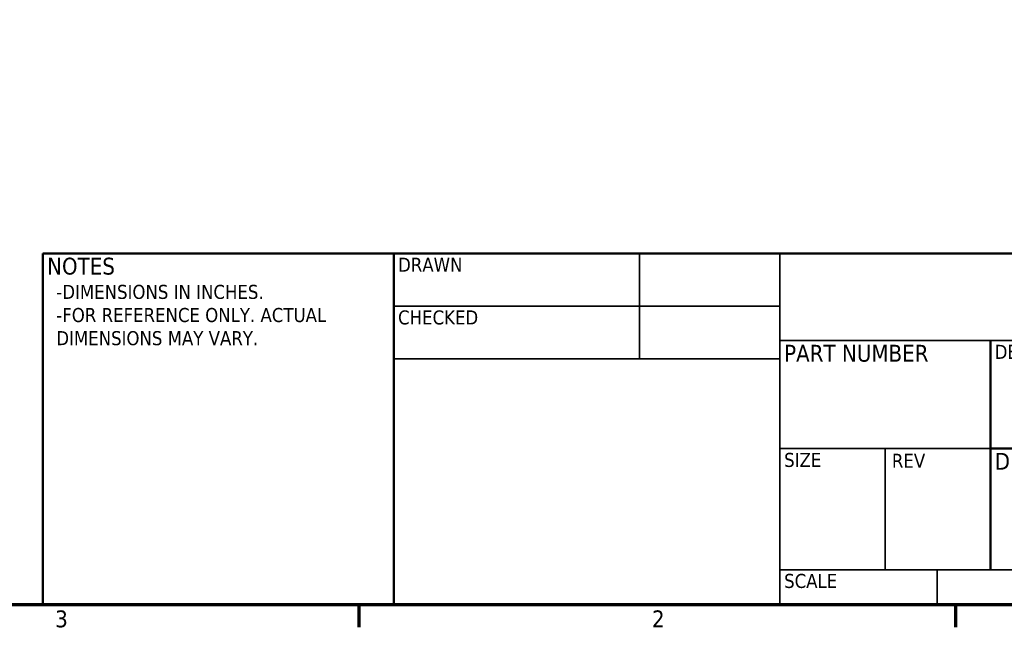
# Model space of a CAD drawing. Header units: inches. Extents: x 0 to 136, y 2 to 86.
# Tile 29 of 71: x 92 to 120, y 3 to 21. Entities that reach past the tile are written whole.
import ezdxf
from ezdxf.enums import TextEntityAlignment as Align

# ---------------------------------------------------------------- set-up
doc = ezdxf.new("R2010")
doc.units = ezdxf.units.IN
doc.header["$LTSCALE"] = 4
doc.header["$MEASUREMENT"] = 0
for name, color, linetype, lineweight in [('Border (ANSI)', 7, 'Continuous', 70), ('Symbol (ANSI)', 7, 'Continuous', 25), ('Title (ANSI)', 7, 'Continuous', 50)]:
    doc.layers.add(name, color=color, linetype=linetype, lineweight=lineweight)
doc.styles.add('Dimension Text', font='tahoma.ttf')
doc.styles.add('Note Text (ANSI)', font='tahoma.ttf')
doc.styles.get("Standard").update_dxf_attribs({"font": 'tahoma.ttf'})
doc.styles.add('Text Style38', font='tahoma.ttf')

# ---------------------------------------------------------------- blocks, each defined once
blk = doc.blocks.new('Borders Default Border')
at = {"layer": 'Border (ANSI)'}
for p, q in [((25.5, 1), (25.5, 0.84)), ((29.75, 1), (29.75, 0.84))]:
    blk.add_line(p, q, dxfattribs=at)
at = {"layer": 'Border (ANSI)', "flags": 128}
blk.add_lwpolyline([(0.5, 1), (0.5, 21), (33.5, 21), (33.5, 1), (0.5, 1)], dxfattribs=at)
at = {"layer": 'Border (ANSI)', "char_height": 0.12, "attachment_point": 7, "style": 'Dimension Text'}
for s, insert in [('3', (23.3377, 0.8375)), ('2', (27.5886, 0.84))]:
    blk.add_mtext(s, dxfattribs=dict(at, insert=insert))
blk = doc.blocks.new('Title Blocks ECS Standard w Comments')
at = {"layer": 'Title (ANSI)'}
for p, q in [((2.1817, 4.6824), (2.1817, 7.1824)), ((2.1817, 7.1824), (4.6817, 7.1824)), ((4.6817, 7.1824), (4.6817, 4.6824)), ((12.4317, 7.1824), (4.6817, 7.1824)), ((4.6817, 7.1824), (4.6817, 4.6824)), ((8.9317, 6.5624), (8.9317, 4.9324)), ((8.9317, 5.7936), (12.4317, 5.7936)), ((4.6817, 4.6824), (2.1817, 4.6824)), ((4.6817, 4.6824), (12.4317, 4.6824))]:
    blk.add_line(p, q, dxfattribs=at)
at = {"layer": 'Title (ANSI)', "lineweight": 35}
for p, q in [((6.4317, 6.4324), (6.4317, 7.1824)), ((7.4317, 4.6824), (7.4317, 7.1824)), ((4.6817, 6.8074), (7.4317, 6.8074)), ((7.4317, 6.5624), (12.4317, 6.5624)), ((4.6817, 6.4324), (7.4317, 6.4324)), ((8.9317, 5.7936), (7.4317, 5.7936)), ((8.1817, 4.9324), (8.1817, 5.7936)), ((12.4317, 4.9324), (7.4317, 4.9324)), ((8.5517, 4.9324), (8.5517, 4.6824))]:
    blk.add_line(p, q, dxfattribs=at)
at = {"layer": 'Title (ANSI)', "style": 'Text Style38'}
for s, p in [('DRAWN', (4.7117, 7.1524)), ('CHECKED', (4.7117, 6.7774)), ('DESCRIPTION', (8.9617, 6.5324)), ('SIZE', (7.4617, 5.7636)), ('REV', (8.2295, 5.7571)), ('SCALE', (7.4617, 4.9024))]:
    blk.add_text(s, height=0.1, dxfattribs=at).set_placement(p, align=Align.TOP_LEFT)
at = {"layer": 'Title (ANSI)', "char_height": 0.12, "attachment_point": 1, "style": 'Note Text (ANSI)'}
for s, insert in [('\\fTahoma|b0|i0;NOTES', (2.2117, 7.1524)), ('\\fTahoma|b0|i0;PART NUMBER', (7.4617, 6.5324)), ('\\fTahoma|b0|i0;DRAWING NUMBER', (8.9617, 5.7636))]:
    blk.add_mtext(s, dxfattribs=dict(at, insert=insert))
at = {"layer": 'Title (ANSI)', "lineweight": 30, "flags": 63}
for tag, p in [('COMPANY', (9.9317, 6.8724)), ('REVISION_NUMBER', (8.5567, 5.3074)), ('<DRAWING_NUMBER>', (10.6817, 5.3259)), ('Sheet_Size', (7.8067, 5.3074))]:
    blk.add_attdef(tag, text='', height=0.24, dxfattribs=at).set_placement(p, align=Align.MIDDLE_CENTER)
for tag, p in [('CREATION_DATE', (6.4617, 6.8374)), ('CHECKED_BY', (4.7117, 6.4624)), ('CHECKED_DATE', (6.4617, 6.4624)), ('AUTHOR', (4.7117, 6.8374))]:
    blk.add_attdef(tag, text='', height=0.125, dxfattribs=at).set_placement(p, align=Align.BOTTOM_LEFT)
for tag, height, p in [('-_Dimensions_in_inches.^M-_For_reference_only._Actual_^Mdimensions_may_vary.', 0.12, (2.2117, 6.9324)), ('DESCRIPTION', 0.125, (8.9617, 6.3124))]:
    blk.add_attdef(tag, text='', height=height, dxfattribs=at).set_placement(p, align=Align.TOP_LEFT)
blk.add_attdef('PART_NUMBER', text='', height=0.2, dxfattribs=at).set_placement((7.4617, 6.2226), align=Align.MIDDLE_LEFT)
blk.add_attdef('Initial_View_Scale', text='', height=0.12, dxfattribs=at).set_placement((8.5217, 4.7124), align=Align.BOTTOM_RIGHT)

msp = doc.modelspace()

# ---------------------------------------------------------------- block references
at = {"xscale": 4, "yscale": 4, "zscale": 4}
for name, p in [('Borders Default Border', (0, 0)), ('Title Blocks ECS Standard w Comments', (84.2734, -14.7295))]:
    msp.add_blockref(name, p, dxfattribs=at)

# ---------------------------------------------------------------- texts
at = {"layer": 'Symbol (ANSI)', "insert": (93.3815, 13.1076), "char_height": 0.4, "width": 9.364104, "attachment_point": 1, "line_spacing_factor": 0.987884, "style": 'Note Text (ANSI)'}
msp.add_mtext('\\fTahoma|b0|i0;{\\H0.4000;-DIMENSIONS IN INCHES.\\P}\\fTahoma|b0|i0;{\\H0.4000;-FOR REFERENCE ONLY. ACTUAL \\PDIMENSIONS MAY VARY.}', dxfattribs=at)

doc.saveas('drawing.dxf')
